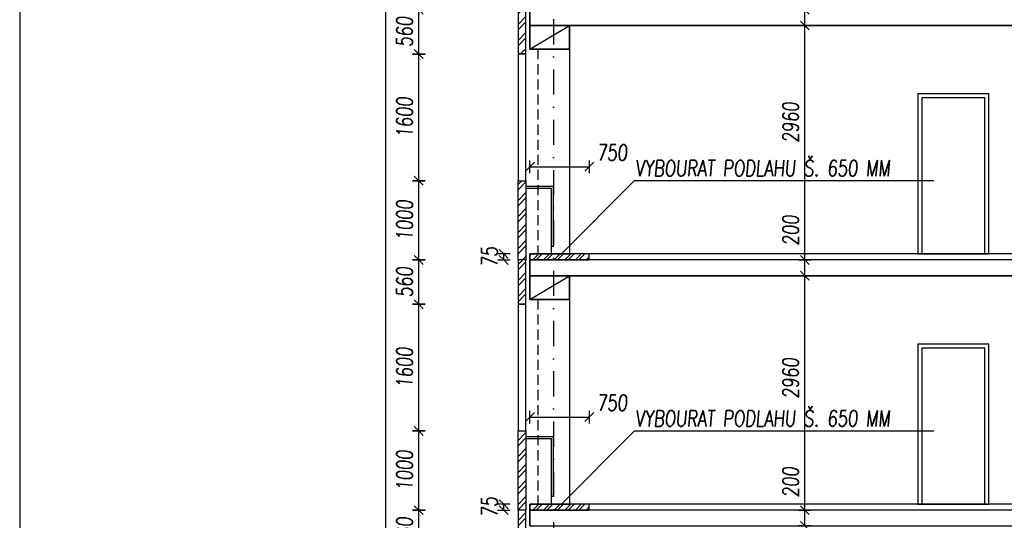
# Model space of a CAD drawing. Header units: millimetres. Extents: x 22267 to 193155, y 329430 to 541733.
# Tile 21 of 89: x 24215 to 36655, y 395627 to 401949. Entities that reach past the tile are written whole.
import ezdxf

# ---------------------------------------------------------------- set-up
doc = ezdxf.new("R2010")
doc.units = ezdxf.units.MM
doc.linetypes.add('ČERCHOVANÁ', pattern=[25.4, 12.7, -6.35, 0, -6.35])
doc.linetypes.add('ČÁRKOVANÁ', pattern=[19.05, 12.7, -6.35])
for name, color, linetype in [('BOURÁNÍ FASÁDY', 30, 'Continuous'), ('BOURÁNÍ PODLAHY', 30, 'Continuous'), ('BOURÁNÍ PŘÍČEK', 30, 'Continuous'), ('KOTY_100', 7, 'Continuous'), ('KÓTY BP FASÁDA', 255, 'Continuous'), ('KÓTY BP PODLAHA', 255, 'Continuous'), ('LEGENDA', 7, 'Continuous'), ('OSY', 7, 'Continuous'), ('TENKA', 4, 'Continuous'), ('TLUSTA', 2, 'Continuous'), ('ŽB', 1, 'Continuous')]:
    doc.layers.add(name, color=color, linetype=linetype)
doc.styles.add('CS-ROMANS', font='romans.shx', dxfattribs={"width": 0.75, "oblique": 5})
doc.styles.add('CS-ROMANS_100', font='romans.shx', dxfattribs={"width": 0.75, "oblique": 5, "height": 200})
doc.dimstyles.new('A_KÓTA_100', dxfattribs={"dimtxt": 200, "dimasz": 4, "dimexe": 100, "dimexo": 1500, "dimgap": 80, "dimtad": 1, "dimdec": 0, "dimdsep": 46, "dimtxsty": 'CS-ROMANS_100', "dimblk": 'KOT_CARA20', "dimcen": 90, "dimse1": 1, "dimse2": 1, "dimclrd": 256, "dimclre": 256, "dimclrt": 256, "dimadec": 0, "dimazin": 0, "dimtfac": 1, "dimtdec": 0, "dimtix": 1, "dimtmove": 2, "dimatfit": 3, "dimldrblk": 'OBLIQUE', "dimfxl": 1, "dimfxlon": 1, "dimtolj": 1, "dimarcsym": 0})

# ---------------------------------------------------------------- blocks, each defined once
blk = doc.blocks.new('KOT_CARA20')
for p, q in [((0, 0), (-14.1, -14.1)), ((0, 20), (0, -20)), ((0, 0), (14.1, 14.1))]:
    blk.add_line(p, q)
blk = doc.blocks.new('*D2739')
at = {"layer": 'Defpoints', "color": 0, "transparency": 16777216}
for p in [(31411, 400091), (30661, 398990), (31411, 398990)]:
    blk.add_point(p, dxfattribs=at)
at = {"layer": 'KÓTY BP PODLAHA', "lineweight": -2, "transparency": 16777216}
blk.add_line((30665, 400091), (31407, 400091), dxfattribs=at)
at = {"layer": 'KÓTY BP PODLAHA', "lineweight": -2, "transparency": 16777216, "xscale": 4, "yscale": 4, "zscale": 4, "rotation": 180}
blk.add_blockref('KOT_CARA20', (30661, 400091), dxfattribs=at)
at = {"layer": 'KÓTY BP PODLAHA', "lineweight": -2, "transparency": 16777216, "xscale": 4, "yscale": 4, "zscale": 4}
blk.add_blockref('KOT_CARA20', (31411, 400091), dxfattribs=at)
at = {"layer": 'KÓTY BP PODLAHA', "transparency": 16777216, "insert": (31699, 400271), "char_height": 200, "attachment_point": 5, "style": 'CS-ROMANS_100'}
blk.add_mtext('\\A1;750', dxfattribs=at)
blk = doc.blocks.new('_OBLIQUE')
at = {"color": 0, "linetype": 'ByBlock', "ltscale": 15}
blk.add_line((-0.5, -0.5), (0.5, 0.5), dxfattribs=at)
blk = doc.blocks.new('*D2740')
at = {"layer": 'Defpoints', "color": 0, "transparency": 16777216}
for p in [(31411, 396931), (30661, 395830), (31411, 395830)]:
    blk.add_point(p, dxfattribs=at)
at = {"layer": 'KÓTY BP PODLAHA', "lineweight": -2, "transparency": 16777216}
blk.add_line((30665, 396931), (31407, 396931), dxfattribs=at)
at = {"layer": 'KÓTY BP PODLAHA', "lineweight": -2, "transparency": 16777216, "xscale": 4, "yscale": 4, "zscale": 4, "rotation": 180}
blk.add_blockref('KOT_CARA20', (30661, 396931), dxfattribs=at)
at = {"layer": 'KÓTY BP PODLAHA', "lineweight": -2, "transparency": 16777216, "xscale": 4, "yscale": 4, "zscale": 4}
blk.add_blockref('KOT_CARA20', (31411, 396931), dxfattribs=at)
at = {"layer": 'KÓTY BP PODLAHA', "transparency": 16777216, "insert": (31699, 397111), "char_height": 200, "attachment_point": 5, "style": 'CS-ROMANS_100'}
blk.add_mtext('\\A1;750', dxfattribs=at)
blk = doc.blocks.new('*D3085')
at = {"layer": 'Defpoints', "color": 0, "transparency": 16777216}
for p in [(30331, 398990), (30691, 398990), (30691, 398915)]:
    blk.add_point(p, dxfattribs=at)
at = {"layer": 'KÓTY BP PODLAHA', "lineweight": -2, "transparency": 16777216}
for p, q in [((30331, 398994), (30331, 398998)), ((30331, 398915), (30331, 398990)), ((30331, 398911), (30331, 398907))]:
    blk.add_line(p, q, dxfattribs=at)
at = {"layer": 'KÓTY BP PODLAHA', "lineweight": -2, "transparency": 16777216, "xscale": 4, "yscale": 4, "zscale": 4}
for p, rotation in [((30331, 398990), 270), ((30331, 398915), 90)]:
    blk.add_blockref('KOT_CARA20', p, dxfattribs=dict(at, rotation=rotation))
at = {"layer": 'KÓTY BP PODLAHA', "transparency": 16777216, "insert": (30151, 398953), "char_height": 200, "attachment_point": 5, "rotation": 90, "style": 'CS-ROMANS_100'}
blk.add_mtext('\\A1;75', dxfattribs=at)
blk = doc.blocks.new('*D3101')
at = {"layer": 'Defpoints', "color": 0, "transparency": 16777216}
for p in [(30331, 395830), (30691, 395830), (30691, 395755)]:
    blk.add_point(p, dxfattribs=at)
at = {"layer": 'KÓTY BP PODLAHA', "lineweight": -2, "transparency": 16777216}
for p, q in [((30331, 395834), (30331, 395838)), ((30331, 395755), (30331, 395830)), ((30331, 395751), (30331, 395747))]:
    blk.add_line(p, q, dxfattribs=at)
at = {"layer": 'KÓTY BP PODLAHA', "lineweight": -2, "transparency": 16777216, "xscale": 4, "yscale": 4, "zscale": 4}
for p, rotation in [((30331, 395830), 270), ((30331, 395755), 90)]:
    blk.add_blockref('KOT_CARA20', p, dxfattribs=dict(at, rotation=rotation))
at = {"layer": 'KÓTY BP PODLAHA', "transparency": 16777216, "insert": (30151, 395793), "char_height": 200, "attachment_point": 5, "rotation": 90, "style": 'CS-ROMANS_100'}
blk.add_mtext('\\A1;75', dxfattribs=at)
blk = doc.blocks.new('*D3087')
at = {"layer": 'Defpoints', "color": 0, "transparency": 16777216}
for p in [(28841, 407305), (30561, 407305), (30511, 347755)]:
    blk.add_point(p, dxfattribs=at)
at = {"layer": 'KOTY_100', "lineweight": -2, "transparency": 16777216}
blk.add_line((28841, 347759), (28841, 407301), dxfattribs=at)
at = {"layer": 'KOTY_100', "lineweight": -2, "transparency": 16777216, "xscale": 4, "yscale": 4, "zscale": 4}
for p, rotation in [((28841, 407305), 90), ((28841, 347755), 270)]:
    blk.add_blockref('KOT_CARA20', p, dxfattribs=dict(at, rotation=rotation))
at = {"layer": 'KOTY_100', "transparency": 16777216, "insert": (28661, 377530), "char_height": 200, "attachment_point": 5, "rotation": 90, "style": 'CS-ROMANS_100'}
blk.add_mtext('\\A1;59550', dxfattribs=at)
blk = doc.blocks.new('*D3062')
at = {"layer": 'Defpoints', "color": 0, "transparency": 16777216}
for p in [(29257, 395755), (30561, 395755), (30561, 395195)]:
    blk.add_point(p, dxfattribs=at)
at = {"layer": 'KÓTY BP FASÁDA', "lineweight": -2, "transparency": 16777216}
blk.add_line((29257, 395199), (29257, 395751), dxfattribs=at)
at = {"layer": 'KÓTY BP FASÁDA', "lineweight": -2, "transparency": 16777216, "xscale": 4, "yscale": 4, "zscale": 4}
for p, rotation in [((29257, 395755), 90), ((29257, 395195), 270)]:
    blk.add_blockref('KOT_CARA20', p, dxfattribs=dict(at, rotation=rotation))
at = {"layer": 'KÓTY BP FASÁDA', "transparency": 16777216, "insert": (29077, 395475), "char_height": 200, "attachment_point": 5, "rotation": 90, "style": 'CS-ROMANS_100'}
blk.add_mtext('\\A1;560', dxfattribs=at)
blk = doc.blocks.new('*D3063')
at = {"layer": 'Defpoints', "color": 0, "transparency": 16777216}
for p in [(29257, 396755), (30561, 396755), (30561, 395755)]:
    blk.add_point(p, dxfattribs=at)
at = {"layer": 'KÓTY BP FASÁDA', "lineweight": -2, "transparency": 16777216}
blk.add_line((29257, 395759), (29257, 396751), dxfattribs=at)
at = {"layer": 'KÓTY BP FASÁDA', "lineweight": -2, "transparency": 16777216, "xscale": 4, "yscale": 4, "zscale": 4}
for p, rotation in [((29257, 396755), 90), ((29257, 395755), 270)]:
    blk.add_blockref('KOT_CARA20', p, dxfattribs=dict(at, rotation=rotation))
at = {"layer": 'KÓTY BP FASÁDA', "transparency": 16777216, "insert": (29077, 396255), "char_height": 200, "attachment_point": 5, "rotation": 90, "style": 'CS-ROMANS_100'}
blk.add_mtext('\\A1;1000', dxfattribs=at)
blk = doc.blocks.new('*D3064')
at = {"layer": 'Defpoints', "color": 0, "transparency": 16777216}
for p in [(29257, 398355), (30561, 398355), (30561, 396755)]:
    blk.add_point(p, dxfattribs=at)
at = {"layer": 'KÓTY BP FASÁDA', "lineweight": -2, "transparency": 16777216}
blk.add_line((29257, 396759), (29257, 398351), dxfattribs=at)
at = {"layer": 'KÓTY BP FASÁDA', "lineweight": -2, "transparency": 16777216, "xscale": 4, "yscale": 4, "zscale": 4}
for p, rotation in [((29257, 398355), 90), ((29257, 396755), 270)]:
    blk.add_blockref('KOT_CARA20', p, dxfattribs=dict(at, rotation=rotation))
at = {"layer": 'KÓTY BP FASÁDA', "transparency": 16777216, "insert": (29077, 397555), "char_height": 200, "attachment_point": 5, "rotation": 90, "style": 'CS-ROMANS_100'}
blk.add_mtext('\\A1;1600', dxfattribs=at)
blk = doc.blocks.new('*D3065')
at = {"layer": 'Defpoints', "color": 0, "transparency": 16777216}
for p in [(29257, 398915), (30561, 398915), (30561, 398355)]:
    blk.add_point(p, dxfattribs=at)
at = {"layer": 'KÓTY BP FASÁDA', "lineweight": -2, "transparency": 16777216}
blk.add_line((29257, 398359), (29257, 398911), dxfattribs=at)
at = {"layer": 'KÓTY BP FASÁDA', "lineweight": -2, "transparency": 16777216, "xscale": 4, "yscale": 4, "zscale": 4}
for p, rotation in [((29257, 398915), 90), ((29257, 398355), 270)]:
    blk.add_blockref('KOT_CARA20', p, dxfattribs=dict(at, rotation=rotation))
at = {"layer": 'KÓTY BP FASÁDA', "transparency": 16777216, "insert": (29077, 398635), "char_height": 200, "attachment_point": 5, "rotation": 90, "style": 'CS-ROMANS_100'}
blk.add_mtext('\\A1;560', dxfattribs=at)
blk = doc.blocks.new('*D3066')
at = {"layer": 'Defpoints', "color": 0, "transparency": 16777216}
for p in [(29257, 399915), (30561, 399915), (30561, 398915)]:
    blk.add_point(p, dxfattribs=at)
at = {"layer": 'KÓTY BP FASÁDA', "lineweight": -2, "transparency": 16777216}
blk.add_line((29257, 398919), (29257, 399911), dxfattribs=at)
at = {"layer": 'KÓTY BP FASÁDA', "lineweight": -2, "transparency": 16777216, "xscale": 4, "yscale": 4, "zscale": 4}
for p, rotation in [((29257, 399915), 90), ((29257, 398915), 270)]:
    blk.add_blockref('KOT_CARA20', p, dxfattribs=dict(at, rotation=rotation))
at = {"layer": 'KÓTY BP FASÁDA', "transparency": 16777216, "insert": (29077, 399415), "char_height": 200, "attachment_point": 5, "rotation": 90, "style": 'CS-ROMANS_100'}
blk.add_mtext('\\A1;1000', dxfattribs=at)
blk = doc.blocks.new('*D3067')
at = {"layer": 'Defpoints', "color": 0, "transparency": 16777216}
for p in [(29257, 401515), (30561, 401515), (30561, 399915)]:
    blk.add_point(p, dxfattribs=at)
at = {"layer": 'KÓTY BP FASÁDA', "lineweight": -2, "transparency": 16777216}
blk.add_line((29257, 399919), (29257, 401511), dxfattribs=at)
at = {"layer": 'KÓTY BP FASÁDA', "lineweight": -2, "transparency": 16777216, "xscale": 4, "yscale": 4, "zscale": 4}
for p, rotation in [((29257, 401515), 90), ((29257, 399915), 270)]:
    blk.add_blockref('KOT_CARA20', p, dxfattribs=dict(at, rotation=rotation))
at = {"layer": 'KÓTY BP FASÁDA', "transparency": 16777216, "insert": (29077, 400715), "char_height": 200, "attachment_point": 5, "rotation": 90, "style": 'CS-ROMANS_100'}
blk.add_mtext('\\A1;1600', dxfattribs=at)
blk = doc.blocks.new('*D3068')
at = {"layer": 'Defpoints', "color": 0, "transparency": 16777216}
for p in [(29257, 402075), (30561, 402075), (30561, 401515)]:
    blk.add_point(p, dxfattribs=at)
at = {"layer": 'KÓTY BP FASÁDA', "lineweight": -2, "transparency": 16777216}
blk.add_line((29257, 401519), (29257, 402071), dxfattribs=at)
at = {"layer": 'KÓTY BP FASÁDA', "lineweight": -2, "transparency": 16777216, "xscale": 4, "yscale": 4, "zscale": 4}
for p, rotation in [((29257, 402075), 90), ((29257, 401515), 270)]:
    blk.add_blockref('KOT_CARA20', p, dxfattribs=dict(at, rotation=rotation))
at = {"layer": 'KÓTY BP FASÁDA', "transparency": 16777216, "insert": (29077, 401795), "char_height": 200, "attachment_point": 5, "rotation": 90, "style": 'CS-ROMANS_100'}
blk.add_mtext('\\A1;560', dxfattribs=at)
blk = doc.blocks.new('*D3534')
at = {"layer": 'Defpoints', "color": 0, "transparency": 16777216}
for p in [(34135, 395755), (34500, 395755), (34507, 395555)]:
    blk.add_point(p, dxfattribs=at)
at = {"layer": 'KOTY_100', "lineweight": -2, "transparency": 16777216}
blk.add_line((34135, 395559), (34135, 395751), dxfattribs=at)
at = {"layer": 'KOTY_100', "lineweight": -2, "transparency": 16777216, "xscale": 4, "yscale": 4, "zscale": 4}
for p, rotation in [((34135, 395755), 90), ((34135, 395555), 270)]:
    blk.add_blockref('KOT_CARA20', p, dxfattribs=dict(at, rotation=rotation))
at = {"layer": 'KOTY_100', "transparency": 16777216, "insert": (33955, 396108), "char_height": 200, "attachment_point": 5, "rotation": 90, "style": 'CS-ROMANS_100'}
blk.add_mtext('\\A1;200', dxfattribs=at)
blk = doc.blocks.new('*D3535')
at = {"layer": 'Defpoints', "color": 0, "transparency": 16777216}
for p in [(34135, 398715), (34795, 398715), (34500, 395755)]:
    blk.add_point(p, dxfattribs=at)
at = {"layer": 'KOTY_100', "lineweight": -2, "transparency": 16777216}
blk.add_line((34135, 395759), (34135, 398711), dxfattribs=at)
at = {"layer": 'KOTY_100', "lineweight": -2, "transparency": 16777216, "xscale": 4, "yscale": 4, "zscale": 4}
for p, rotation in [((34135, 398715), 90), ((34135, 395755), 270)]:
    blk.add_blockref('KOT_CARA20', p, dxfattribs=dict(at, rotation=rotation))
at = {"layer": 'KOTY_100', "transparency": 16777216, "insert": (33955, 397421), "char_height": 200, "attachment_point": 5, "rotation": 90, "style": 'CS-ROMANS_100'}
blk.add_mtext('\\A1;2960', dxfattribs=at)
blk = doc.blocks.new('*D3536')
at = {"layer": 'Defpoints', "color": 0, "transparency": 16777216}
for p in [(34135, 398915), (34425, 398915), (34795, 398715)]:
    blk.add_point(p, dxfattribs=at)
at = {"layer": 'KOTY_100', "lineweight": -2, "transparency": 16777216}
blk.add_line((34135, 398719), (34135, 398911), dxfattribs=at)
at = {"layer": 'KOTY_100', "lineweight": -2, "transparency": 16777216, "xscale": 4, "yscale": 4, "zscale": 4}
for p, rotation in [((34135, 398915), 90), ((34135, 398715), 270)]:
    blk.add_blockref('KOT_CARA20', p, dxfattribs=dict(at, rotation=rotation))
at = {"layer": 'KOTY_100', "transparency": 16777216, "insert": (33955, 399288), "char_height": 200, "attachment_point": 5, "rotation": 90, "style": 'CS-ROMANS_100'}
blk.add_mtext('\\A1;200', dxfattribs=at)
blk = doc.blocks.new('*D3537')
at = {"layer": 'Defpoints', "color": 0, "transparency": 16777216}
for p in [(34135, 401875), (34809, 401875), (34425, 398915)]:
    blk.add_point(p, dxfattribs=at)
at = {"layer": 'KOTY_100', "lineweight": -2, "transparency": 16777216}
blk.add_line((34135, 398919), (34135, 401871), dxfattribs=at)
at = {"layer": 'KOTY_100', "lineweight": -2, "transparency": 16777216, "xscale": 4, "yscale": 4, "zscale": 4}
for p, rotation in [((34135, 401875), 90), ((34135, 398915), 270)]:
    blk.add_blockref('KOT_CARA20', p, dxfattribs=dict(at, rotation=rotation))
at = {"layer": 'KOTY_100', "transparency": 16777216, "insert": (33955, 400651), "char_height": 200, "attachment_point": 5, "rotation": 90, "style": 'CS-ROMANS_100'}
blk.add_mtext('\\A1;2960', dxfattribs=at)
blk = doc.blocks.new('*D3538')
at = {"layer": 'Defpoints', "color": 0, "transparency": 16777216}
for p in [(34135, 402075), (34822, 402075), (34809, 401875)]:
    blk.add_point(p, dxfattribs=at)
at = {"layer": 'KOTY_100', "lineweight": -2, "transparency": 16777216}
blk.add_line((34135, 401879), (34135, 402071), dxfattribs=at)
at = {"layer": 'KOTY_100', "lineweight": -2, "transparency": 16777216, "xscale": 4, "yscale": 4, "zscale": 4}
for p, rotation in [((34135, 402075), 90), ((34135, 401875), 270)]:
    blk.add_blockref('KOT_CARA20', p, dxfattribs=dict(at, rotation=rotation))
at = {"layer": 'KOTY_100', "transparency": 16777216, "insert": (33955, 402484), "char_height": 200, "attachment_point": 5, "rotation": 90, "style": 'CS-ROMANS_100'}
blk.add_mtext('\\A1;200', dxfattribs=at)

msp = doc.modelspace()

# ---------------------------------------------------------------- hatches: boundary and pattern name
at = {"layer": 'BOURÁNÍ FASÁDY'}
h = msp.add_hatch(dxfattribs=at)
h.set_pattern_fill('ANSI32', color=256, scale=15)
h.paths.add_polyline_path([(30511, 406600.5), (30611, 406600.5), (30611, 407305.5), (30511, 407305.5)])
h.paths.add_polyline_path([(30511, 404675.5), (30611, 404675.5), (30611, 406600.5), (30511, 406600.5)])
h.paths.add_polyline_path([(30611, 402075.5), (30511, 402075.5), (30511, 403075.5), (30611, 403075.5)])
h.paths.add_polyline_path([(30511, 401515.5), (30611, 401515.5), (30611, 402075.5), (30511, 402075.5)])
h.paths.add_polyline_path([(30611, 398915.5), (30511, 398915.5), (30511, 399915.5), (30611, 399915.5)])
h.paths.add_polyline_path([(30511, 398355.5), (30611, 398355.5), (30611, 398915.5), (30511, 398915.5)])
h.paths.add_polyline_path([(30611, 395755.5), (30511, 395755.5), (30511, 396755.5), (30611, 396755.5)])
h.paths.add_polyline_path([(30511, 395195.5), (30611, 395195.5), (30611, 395755.5), (30511, 395755.5)])
h.paths.add_polyline_path([(30611, 392595.5), (30511, 392595.5), (30511, 393595.5), (30611, 393595.5)])
h.paths.add_polyline_path([(30511, 392035.5), (30611, 392035.5), (30611, 392595.5), (30511, 392595.5)])
h.paths.add_polyline_path([(30611, 389435.5), (30511, 389435.5), (30511, 390435.5), (30611, 390435.5)])
h.paths.add_polyline_path([(30511, 388875.5), (30611, 388875.5), (30611, 389435.5), (30511, 389435.5)])
h.paths.add_polyline_path([(30511, 385715.5), (30611, 385715.5), (30611, 386275.5), (30511, 386275.5)])
h.paths.add_polyline_path([(30611, 386275.5), (30511, 386275.5), (30511, 387275.5), (30611, 387275.5)])
h.paths.add_polyline_path([(30611, 383115.5), (30511, 383115.5), (30511, 384115.5), (30611, 384115.5)])
h.paths.add_polyline_path([(30511, 382555.5), (30611, 382555.5), (30611, 383115.5), (30511, 383115.5)])
h.paths.add_polyline_path([(30611, 379955.5), (30511, 379955.5), (30511, 380955.5), (30611, 380955.5)])
h.paths.add_polyline_path([(30511, 379395.5), (30611, 379395.5), (30611, 379955.5), (30511, 379955.5)])
h.paths.add_polyline_path([(30611, 376795.5), (30511, 376795.5), (30511, 377795.5), (30611, 377795.5)])
h.paths.add_polyline_path([(30511, 376235.5), (30611, 376235.5), (30611, 376795.5), (30511, 376795.5)])
h.paths.add_polyline_path([(30611, 373635.5), (30511, 373635.5), (30511, 374635.5), (30611, 374635.5)])
h.paths.add_polyline_path([(30511, 373075.5), (30611, 373075.5), (30611, 373635.5), (30511, 373635.5)])
h.paths.add_polyline_path([(30611, 370475.5), (30511, 370475.5), (30511, 371475.5), (30611, 371475.5)])
h.paths.add_polyline_path([(30511, 369915.5), (30611, 369915.5), (30611, 370475.5), (30511, 370475.5)])
h.paths.add_polyline_path([(30611, 367315.5), (30511, 367315.5), (30511, 368315.5), (30611, 368315.5)])
h.paths.add_polyline_path([(30511, 366755.5), (30611, 366755.5), (30611, 367315.5), (30511, 367315.5)])
h.paths.add_polyline_path([(30611, 364155.5), (30511, 364155.5), (30511, 365155.5), (30611, 365155.5)])
h.paths.add_polyline_path([(30511, 363595.5), (30611, 363595.5), (30611, 364155.5), (30511, 364155.5)])
h.paths.add_polyline_path([(30611, 360995.5), (30511, 360995.5), (30511, 361995.5), (30611, 361995.5)])
h.paths.add_polyline_path([(30511, 360435.5), (30611, 360435.5), (30611, 360995.5), (30511, 360995.5)])
h.paths.add_polyline_path([(30611, 357835.5), (30511, 357835.5), (30511, 358835.5), (30611, 358835.5)])
h.paths.add_polyline_path([(30511, 357275.5), (30611, 357275.5), (30611, 357835.5), (30511, 357835.5)])
h.paths.add_polyline_path([(30611, 354675.5), (30511, 354675.5), (30511, 355675.5), (30611, 355675.5)])
h.paths.add_polyline_path([(30511, 354115.5), (30611, 354115.5), (30611, 354675.5), (30511, 354675.5)])
h.paths.add_polyline_path([(30611, 351515.5), (30511, 351515.5), (30511, 352515.5), (30611, 352515.5)])
h.paths.add_polyline_path([(30511, 350955.5), (30611, 350955.5), (30611, 351515.5), (30511, 351515.5)])
h.paths.add_polyline_path([(30611, 347755.5), (30511, 347755.5), (30511, 348355.5), (30611, 348355.5)])
h.paths.add_polyline_path([(30611, 348355.5), (30511, 348355.5), (30511, 349355.5), (30611, 349355.5)])
at = {"layer": 'BOURÁNÍ PODLAHY'}
h = msp.add_hatch(dxfattribs=at)
h.set_pattern_fill('ANSI32', color=256, scale=10)
h.set_pattern_definition([(45, (-4e-12, -3160), (-67.35192, 67.35192), []), (45, (44.9, -3160), (-67.35192, 67.35192), [])])
h.paths.add_polyline_path([(30961, 398990.5), (30661, 398990.5), (30661, 398915.5), (30961, 398915.5)])
h.paths.add_polyline_path([(31411, 398990.5), (30961, 398990.5), (30961, 398915.5), (31411, 398915.5)])
h = msp.add_hatch(dxfattribs=at)
h.set_pattern_fill('ANSI32', color=256, scale=10)
h.set_pattern_definition([(45, (-4e-12, -6320), (-67.35192, 67.35192), []), (45, (44.9, -6320), (-67.35192, 67.35192), [])])
h.paths.add_polyline_path([(30961, 395830.5), (30661, 395830.5), (30661, 395755.5), (30961, 395755.5)])
h.paths.add_polyline_path([(31411, 395830.5), (30961, 395830.5), (30961, 395755.5), (31411, 395755.5)])

# ---------------------------------------------------------------- linework, layer by layer
at = {"layer": 'BOURÁNÍ FASÁDY'}
for points in [[(30511, 401515.5), (30611, 401515.5), (30611, 402075.5), (30511, 402075.5)], [(30511, 399915.5), (30611, 399915.5), (30611, 401515.5), (30511, 401515.5)], [(30611, 398915.5), (30511, 398915.5), (30511, 399915.5), (30611, 399915.5)], [(30511, 398355.5), (30611, 398355.5), (30611, 398915.5), (30511, 398915.5)], [(30511, 396755.5), (30611, 396755.5), (30611, 398355.5), (30511, 398355.5)], [(30611, 395755.5), (30511, 395755.5), (30511, 396755.5), (30611, 396755.5)], [(30511, 395195.5), (30611, 395195.5), (30611, 395755.5), (30511, 395755.5)]]:
    msp.add_lwpolyline(points, close=True, dxfattribs=at)
for points in [[(30936, 399090.5), (30961, 399090.5), (30961, 399840.5), (30611, 399840.5)], [(30936, 398990.5), (30936, 399815.5), (30611, 399815.5)], [(30936, 395930.5), (30961, 395930.5), (30961, 396680.5), (30611, 396680.5)], [(30936, 395830.5), (30936, 396655.5), (30611, 396655.5)]]:
    msp.add_lwpolyline(points, dxfattribs=at)
at = {"layer": 'BOURÁNÍ PODLAHY'}
for points in [[(30661, 398915.5), (31411, 398915.5), (31411, 398990.5), (30661, 398990.5)], [(30661, 395755.5), (31411, 395755.5), (31411, 395830.5), (30661, 395830.5)]]:
    msp.add_lwpolyline(points, close=True, dxfattribs=at)
at = {"layer": 'BOURÁNÍ PŘÍČEK'}
for points in [[(35561, 398990.5), (36461, 398990.5), (36461, 401010.5), (35561, 401010.5)], [(35561, 398990.5), (36461, 398990.5), (36461, 401010.5), (35561, 401010.5)], [(35611, 398990.5), (36411, 398990.5), (36411, 400960.5), (35611, 400960.5)], [(35561, 395830.5), (36461, 395830.5), (36461, 397850.5), (35561, 397850.5)], [(35561, 395830.5), (36461, 395830.5), (36461, 397850.5), (35561, 397850.5)], [(35611, 395830.5), (36411, 395830.5), (36411, 397800.5), (35611, 397800.5)]]:
    msp.add_lwpolyline(points, close=True, dxfattribs=at)
at = {"layer": 'KÓTY BP PODLAHA'}
for p, q in [((31980, 399911.6), (31058.9, 398990.5)), ((35766, 399911.6), (31980, 399911.6)), ((31980, 396751.6), (31058.9, 395830.5)), ((35766, 396751.6), (31980, 396751.6))]:
    msp.add_line(p, q, dxfattribs=at)
at = {"layer": 'LEGENDA'}
msp.add_lwpolyline([(24214.7, 329430.5), (76214.7, 329430.5), (76214.7, 418530.5), (24214.7, 418530.5)], close=True, dxfattribs=at)
at = {"layer": 'OSY', "linetype": 'ČERCHOVANÁ', "ltscale": 25}
msp.add_line((30961, 408305.5), (30961, 331387.3), dxfattribs=at)
at = {"layer": 'TENKA'}
for points in [[(30661, 401575.5), (31161, 401875.5)], [(31161, 401875.5), (31161, 398990.5)], [(37211, 398915.5), (30661, 398915.5)], [(30661, 398415.5), (31161, 398715.5)], [(31161, 398715.5), (31161, 395830.5)], [(37211, 395755.5), (30661, 395755.5)]]:
    msp.add_lwpolyline(points, dxfattribs=at)
at = {"layer": 'TENKA', "linetype": 'ČÁRKOVANÁ', "ltscale": 10}
for points in [[(30761, 401575.5), (30761, 398990.5)], [(30761, 398415.5), (30761, 395830.5)]]:
    msp.add_lwpolyline(points, dxfattribs=at)
at = {"layer": 'TLUSTA'}
for points in [[(30661, 401875.5), (30661, 402150.5)], [(37211, 401875.5), (30661, 401875.5)], [(30661, 398715.5), (30661, 398990.5)], [(37211, 398990.5), (30661, 398990.5)], [(30661, 398915.5), (30661, 398990.5), (31161, 398990.5)], [(37211, 398715.5), (30661, 398715.5)], [(30661, 395555.5), (30661, 395830.5)], [(37211, 395830.5), (30661, 395830.5)], [(30661, 395755.5), (30661, 395830.5), (31161, 395830.5)]]:
    msp.add_lwpolyline(points, dxfattribs=at)
for points in [[(30661, 401875.5), (31161, 401875.5), (31161, 401575.5), (30661, 401575.5)], [(30661, 398715.5), (31161, 398715.5), (31161, 398415.5), (30661, 398415.5)]]:
    msp.add_lwpolyline(points, close=True, dxfattribs=at)
at = {"layer": 'ŽB'}
msp.add_lwpolyline([(37211, 402075.5), (30661, 402075.5), (30661, 401875.5), (37211, 401875.5), (37211, 401935.5)], dxfattribs=at)
for points in [[(30661, 401575.5), (31161, 401575.5), (31161, 401875.5), (30661, 401875.5)], [(30661, 398715.5), (37211, 398715.5), (37211, 398915.5), (30661, 398915.5)], [(30661, 398415.5), (31161, 398415.5), (31161, 398715.5), (30661, 398715.5)], [(30661, 395555.5), (37211, 395555.5), (37211, 395755.5), (30661, 395755.5)]]:
    msp.add_lwpolyline(points, close=True, dxfattribs=at)

# ---------------------------------------------------------------- texts
at = {"layer": 'KÓTY BP PODLAHA', "ltscale": 15, "style": 'CS-ROMANS', "oblique": 5, "width": 0.75}
for p in [(31992.6, 399972.6), (31992.6, 396812.6)]:
    msp.add_text('VYBOURAT PODLAHU Š. 650 MM ', height=200, dxfattribs=at).set_placement(p)

# ---------------------------------------------------------------- dimensions: what is measured, and where the dimension line sits
at = {"layer": 'KOTY_100'}
dim = msp.add_linear_dim(base=(28841.4, 407305.5), p1=(30511, 347755.5), p2=(30561, 407305.5), angle=90, dimstyle='A_KÓTA_100', dxfattribs=at)
dim.commit()
dim.dimension.update_dxf_attribs({"geometry": '*D3087', "text_midpoint": (28661.4, 377530.5)})
for base, p1, p2, picture, middle in [((34134.7, 402075.5), (34808.6, 401875.5), (34822.3, 402075.5), '*D3538', (33954.7, 402483.9)), ((34134.7, 401875.5), (34424.8, 398915.5), (34808.6, 401875.5), '*D3537', (33954.7, 400651.5)), ((34134.7, 398915.5), (34794.8, 398715.5), (34424.8, 398915.5), '*D3536', (33954.7, 399288.3)), ((34134.7, 398715.5), (34500.3, 395755.5), (34794.8, 398715.5), '*D3535', (33954.7, 397420.8)), ((34134.7, 395755.5), (34507.1, 395555.5), (34500.3, 395755.5), '*D3534', (33954.7, 396107.9))]:
    dim = msp.add_linear_dim(base=base, p1=p1, p2=p2, angle=90, dimstyle='A_KÓTA_100', dxfattribs=at)
    dim.commit()
    dim.dimension.update_dxf_attribs({"geometry": picture, "text_midpoint": middle, "dimtype": 160})
at = {"layer": 'KÓTY BP FASÁDA'}
for base, p1, p2, picture, middle in [((29256.8, 402075.5), (30561, 401515.5), (30561, 402075.5), '*D3068', (29076.8, 401795.5)), ((29256.8, 401515.5), (30561, 399915.5), (30561, 401515.5), '*D3067', (29076.8, 400715.5)), ((29256.8, 399915.5), (30561, 398915.5), (30561, 399915.5), '*D3066', (29076.8, 399415.5)), ((29256.8, 398915.5), (30561, 398355.5), (30561, 398915.5), '*D3065', (29076.8, 398635.5)), ((29256.8, 398355.5), (30561, 396755.5), (30561, 398355.5), '*D3064', (29076.8, 397555.5)), ((29256.8, 396755.5), (30561, 395755.5), (30561, 396755.5), '*D3063', (29076.8, 396255.5)), ((29256.8, 395755.5), (30561, 395195.5), (30561, 395755.5), '*D3062', (29076.8, 395475.5))]:
    dim = msp.add_linear_dim(base=base, p1=p1, p2=p2, angle=90, dimstyle='A_KÓTA_100', dxfattribs=at)
    dim.commit()
    dim.dimension.update_dxf_attribs({"geometry": picture, "text_midpoint": middle})
at = {"layer": 'KÓTY BP PODLAHA'}
for base, p1, p2, picture, middle in [((31411, 400091.2), (30661, 398990.5), (31411, 398990.5), '*D2739', (31698.8, 400271.2)), ((31411, 396931.2), (30661, 395830.5), (31411, 395830.5), '*D2740', (31698.8, 397111.2))]:
    dim = msp.add_linear_dim(base=base, p1=p1, p2=p2, dimstyle='A_KÓTA_100', dxfattribs=at)
    dim.commit()
    dim.dimension.update_dxf_attribs({"geometry": picture, "text_midpoint": middle, "dimtype": 160})
for base, p1, p2, picture, middle in [((30331, 398990.5), (30690.9, 398915.5), (30690.9, 398990.5), '*D3085', (30151, 398953)), ((30331, 395830.5), (30690.9, 395755.5), (30690.9, 395830.5), '*D3101', (30151, 395793))]:
    dim = msp.add_linear_dim(base=base, p1=p1, p2=p2, angle=90, dimstyle='A_KÓTA_100', dxfattribs=at)
    dim.commit()
    dim.dimension.update_dxf_attribs({"geometry": picture, "text_midpoint": middle})

doc.saveas('drawing.dxf')
